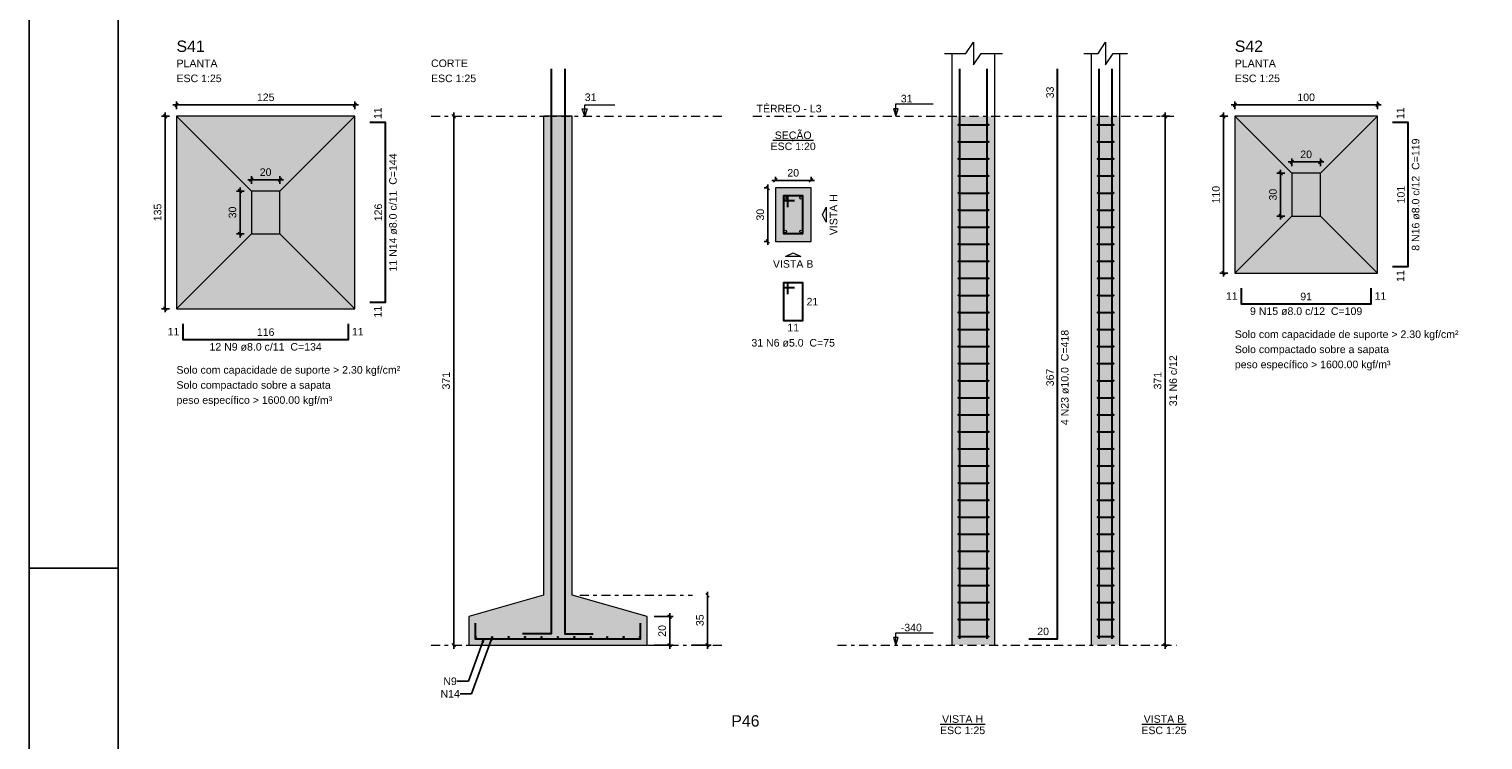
# Model space of a CAD drawing. Header units: millimetres. Extents: x 0 to 119, y 0 to 84.
# Tile 2 of 14: x 0 to 41, y 25 to 45. Entities that reach past the tile are written whole.
import ezdxf

# ---------------------------------------------------------------- set-up
doc = ezdxf.new("R2010")
doc.units = ezdxf.units.MM
doc.header["$MEASUREMENT"] = 0
doc.linetypes.add('DASHDOT', pattern=[2.54, 1.27, -0.635, 0, -0.635])
doc.linetypes.add('NULL', pattern=[0])
doc.layers.get('0').update_dxf_attribs({"lineweight": 18})
for name, color, linetype, lineweight in [('Descrição da armadura', 7, 'Continuous', 0), ('DT-Armadura', 2, 'Continuous', 30), ('DT-Barras na forma', 2, 'Continuous', 30), ('DT-Barras no corte', 5, 'Continuous', 5), ('DT-Barras rebatidas', 2, 'Continuous', 30), ('DT-Cotas', 9, 'Continuous', 5), ('DT-Estribos na forma', 2, 'Continuous', 30), ('DT-Forma', 5, 'Continuous', 5), ('DT-Hachura sapatas em corte', 43, 'Continuous', 5), ('DT-Hachura sapatas em planta', 43, 'Continuous', 5), ('DT-Hachura seção pilares', 254, 'Continuous', 5), ('DT-Hachura vista pilares', 254, 'Continuous', 5), ('DT-Pontilhado', 9, 'DASHDOT', 5), ('DT-Textos', 7, 'Continuous', 5), ('DT-Título', 3, 'Continuous', 20), ('Textos armaduras', 7, 'Continuous', 0)]:
    doc.layers.add(name, color=color, linetype=linetype, lineweight=lineweight)
doc.layers.add('SEDUC_MARF', color=1, linetype='Continuous')
doc.layers.add('SEDUC_MARGG', color=7, linetype='Continuous')
doc.styles.add('Arial', font='txt')
doc.dimstyles.get("Standard").update_dxf_attribs({"dimtxt": 0.18, "dimasz": 0.18, "dimexe": 0.18, "dimexo": 0.0625, "dimgap": 0.09, "dimtad": 0, "dimtih": 1, "dimtoh": 1, "dimdec": 4, "dimzin": 0, "dimdsep": 46, "dimtxsty": 'Standard', "dimcen": 0.09, "dimadec": 0, "dimazin": 0, "dimtfac": 1, "dimtdec": 4, "dimtofl": 0, "dimtmove": 0, "dimatfit": 3, "dimfxl": 1, "dimtolj": 1, "dimtzin": 0, "dimarcsym": 0})
doc.dimstyles.new('UM_20.000000', dxfattribs={"dimtxt": 0.18, "dimasz": 0.1, "dimexe": 0.1, "dimexo": 0.2, "dimgap": 0, "dimtad": 1, "dimtih": 1, "dimtoh": 1, "dimdec": 1, "dimlfac": 20, "dimzin": 0, "dimdsep": 46, "dimtxsty": 'Standard', "dimcen": 0.09, "dimdle": 0.1, "dimadec": 1, "dimazin": 2, "dimtfac": 1, "dimtdec": 4, "dimtofl": 0, "dimtmove": 0, "dimatfit": 3, "dimfxl": 1, "dimtolj": 1, "dimarcsym": 0})
doc.dimstyles.new('UM_25.000000', dxfattribs={"dimtxt": 0.18, "dimasz": 0.1, "dimexe": 0.1, "dimexo": 0.2, "dimgap": 0, "dimtad": 1, "dimtih": 1, "dimtoh": 1, "dimdec": 1, "dimlfac": 25, "dimzin": 0, "dimdsep": 46, "dimtxsty": 'Standard', "dimcen": 0.09, "dimdle": 0.1, "dimadec": 1, "dimazin": 2, "dimtfac": 1, "dimtdec": 4, "dimtofl": 0, "dimtmove": 0, "dimatfit": 3, "dimfxl": 1, "dimtolj": 1, "dimarcsym": 0})

# ---------------------------------------------------------------- blocks, each defined once
blk = doc.blocks.new('_Oblique')
at = {"color": 0, "linetype": 'ByBlock', "lineweight": -2}
blk.add_line((-0.5, -0.5), (0.5, 0.5), dxfattribs=at)
blk = doc.blocks.new('*D55')
at = {"layer": 'Defpoints', "color": 0}
for p in [(20.931167, 40.367318), (20.719367, 38.867318), (20.931167, 38.867318)]:
    blk.add_point(p, dxfattribs=at)
at = {"layer": 'DT-Cotas', "color": 0, "lineweight": -2}
for p, q in [((20.719367, 40.467318), (20.719367, 38.767318)), ((20.731167, 40.367318), (20.619367, 40.367318)), ((20.731167, 38.867318), (20.619367, 38.867318))]:
    blk.add_line(p, q, dxfattribs=at)
at = {"layer": 'DT-Cotas', "color": 0, "lineweight": -2, "xscale": 0.1, "yscale": 0.1, "zscale": 0.1}
for p, rotation in [((20.719367, 40.367318), 90), ((20.719367, 38.867318), 270)]:
    blk.add_blockref('_Oblique', p, dxfattribs=dict(at, rotation=rotation))
at = {"layer": 'DT-Cotas', "color": 7, "insert": (20.507567, 39.617318), "char_height": 0.2118, "attachment_point": 5, "rotation": 90, "style": 'Arial'}
blk.add_mtext('\\A1;30', dxfattribs=at)
blk = doc.blocks.new('*D56')
at = {"layer": 'Defpoints', "color": 0}
for p in [(21.931167, 40.579118), (20.931167, 40.367318), (21.931167, 40.367318)]:
    blk.add_point(p, dxfattribs=at)
at = {"layer": 'DT-Cotas', "color": 0, "lineweight": -2}
for p, q in [((20.831167, 40.579118), (22.031167, 40.579118)), ((20.931167, 40.567318), (20.931167, 40.679118)), ((21.931167, 40.567318), (21.931167, 40.679118))]:
    blk.add_line(p, q, dxfattribs=at)
at = {"layer": 'DT-Cotas', "color": 0, "lineweight": -2, "xscale": 0.1, "yscale": 0.1, "zscale": 0.1, "rotation": 180}
blk.add_blockref('_Oblique', (20.931167, 40.579118), dxfattribs=at)
at = {"layer": 'DT-Cotas', "color": 0, "lineweight": -2, "xscale": 0.1, "yscale": 0.1, "zscale": 0.1}
blk.add_blockref('_Oblique', (21.931167, 40.579118), dxfattribs=at)
at = {"layer": 'DT-Cotas', "color": 7, "insert": (21.431167, 40.790918), "char_height": 0.2118, "attachment_point": 5, "rotation": 0.0057296, "style": 'Arial'}
blk.add_mtext('\\A1;20', dxfattribs=at)
blk = doc.blocks.new('*D57')
at = {"layer": 'Defpoints', "color": 0}
for p in [(31.865178, 42.379418), (32.182878, 42.379418), (32.182878, 27.539418)]:
    blk.add_point(p, dxfattribs=at)
at = {"layer": 'DT-Cotas', "color": 0, "lineweight": -2}
for p, q in [((31.865178, 27.439418), (31.865178, 42.479418)), ((31.982878, 42.379418), (31.765178, 42.379418)), ((31.982878, 27.539418), (31.765178, 27.539418))]:
    blk.add_line(p, q, dxfattribs=at)
at = {"layer": 'DT-Cotas', "color": 0, "lineweight": -2, "xscale": 0.1, "yscale": 0.1, "zscale": 0.1}
for p, rotation in [((31.865178, 42.379418), 90), ((31.865178, 27.539418), 270)]:
    blk.add_blockref('_Oblique', p, dxfattribs=dict(at, rotation=rotation))
at = {"layer": 'DT-Cotas', "color": 7, "insert": (31.653378, 34.959418), "char_height": 0.2118, "attachment_point": 5, "rotation": 90, "style": 'Arial'}
blk.add_mtext('\\A1;371', dxfattribs=at)
blk = doc.blocks.new('*D58')
at = {"layer": 'Defpoints', "color": 0}
for p in [(4.1354, 42.379418), (3.8177, 36.979418), (4.1354, 36.979418)]:
    blk.add_point(p, dxfattribs=at)
at = {"layer": 'DT-Cotas', "color": 0, "lineweight": -2}
for p, q in [((3.8177, 42.479418), (3.8177, 36.879418)), ((3.9354, 42.379418), (3.7177, 42.379418)), ((3.9354, 36.979418), (3.7177, 36.979418))]:
    blk.add_line(p, q, dxfattribs=at)
at = {"layer": 'DT-Cotas', "color": 0, "lineweight": -2, "xscale": 0.1, "yscale": 0.1, "zscale": 0.1}
for p, rotation in [((3.8177, 42.379418), 90), ((3.8177, 36.979418), 270)]:
    blk.add_blockref('_Oblique', p, dxfattribs=dict(at, rotation=rotation))
at = {"layer": 'DT-Cotas', "color": 7, "insert": (3.6059, 39.679418), "char_height": 0.2118, "attachment_point": 5, "rotation": 90, "style": 'Arial'}
blk.add_mtext('\\A1;135', dxfattribs=at)
blk = doc.blocks.new('*D59')
at = {"layer": 'Defpoints', "color": 0}
for p in [(9.1354, 42.697118), (4.1354, 42.379418), (9.1354, 42.379418)]:
    blk.add_point(p, dxfattribs=at)
at = {"layer": 'DT-Cotas', "color": 0, "lineweight": -2}
for p, q in [((4.0354, 42.697118), (9.2354, 42.697118)), ((4.1354, 42.579418), (4.1354, 42.797118)), ((9.1354, 42.579418), (9.1354, 42.797118))]:
    blk.add_line(p, q, dxfattribs=at)
at = {"layer": 'DT-Cotas', "color": 0, "lineweight": -2, "xscale": 0.1, "yscale": 0.1, "zscale": 0.1, "rotation": 180}
blk.add_blockref('_Oblique', (4.1354, 42.697118), dxfattribs=at)
at = {"layer": 'DT-Cotas', "color": 0, "lineweight": -2, "xscale": 0.1, "yscale": 0.1, "zscale": 0.1}
blk.add_blockref('_Oblique', (9.1354, 42.697118), dxfattribs=at)
at = {"layer": 'DT-Cotas', "color": 7, "insert": (6.6354, 42.908918), "char_height": 0.2118, "attachment_point": 5, "rotation": 0.0057296, "style": 'Arial'}
blk.add_mtext('\\A1;125', dxfattribs=at)
blk = doc.blocks.new('*D60')
at = {"layer": 'Defpoints', "color": 0}
for p in [(6.2354, 40.279418), (5.9177, 39.079418), (6.2354, 39.079418)]:
    blk.add_point(p, dxfattribs=at)
at = {"layer": 'DT-Cotas', "color": 0, "lineweight": -2}
for p, q in [((5.9177, 40.379418), (5.9177, 38.979418)), ((6.0354, 40.279418), (5.8177, 40.279418)), ((6.0354, 39.079418), (5.8177, 39.079418))]:
    blk.add_line(p, q, dxfattribs=at)
at = {"layer": 'DT-Cotas', "color": 0, "lineweight": -2, "xscale": 0.1, "yscale": 0.1, "zscale": 0.1}
for p, rotation in [((5.9177, 40.279418), 90), ((5.9177, 39.079418), 270)]:
    blk.add_blockref('_Oblique', p, dxfattribs=dict(at, rotation=rotation))
at = {"layer": 'DT-Cotas', "color": 7, "insert": (5.7059, 39.679418), "char_height": 0.2118, "attachment_point": 5, "rotation": 90, "style": 'Arial'}
blk.add_mtext('\\A1;30', dxfattribs=at)
blk = doc.blocks.new('*D61')
at = {"layer": 'Defpoints', "color": 0}
for p in [(7.0354, 40.597118), (6.2354, 40.279418), (7.0354, 40.279418)]:
    blk.add_point(p, dxfattribs=at)
at = {"layer": 'DT-Cotas', "color": 0, "lineweight": -2}
for p, q in [((6.1354, 40.597118), (7.1354, 40.597118)), ((6.2354, 40.479418), (6.2354, 40.697118)), ((7.0354, 40.479418), (7.0354, 40.697118))]:
    blk.add_line(p, q, dxfattribs=at)
at = {"layer": 'DT-Cotas', "color": 0, "lineweight": -2, "xscale": 0.1, "yscale": 0.1, "zscale": 0.1, "rotation": 180}
blk.add_blockref('_Oblique', (6.2354, 40.597118), dxfattribs=at)
at = {"layer": 'DT-Cotas', "color": 0, "lineweight": -2, "xscale": 0.1, "yscale": 0.1, "zscale": 0.1}
blk.add_blockref('_Oblique', (7.0354, 40.597118), dxfattribs=at)
at = {"layer": 'DT-Cotas', "color": 7, "insert": (6.6354, 40.808918), "char_height": 0.2118, "attachment_point": 5, "rotation": 0.0057296, "style": 'Arial'}
blk.add_mtext('\\A1;20', dxfattribs=at)
blk = doc.blocks.new('*D62')
at = {"layer": 'Defpoints', "color": 0}
for p in [(11.90868, 42.379418), (11.90868, 27.539418), (11.90868, 27.539418)]:
    blk.add_point(p, dxfattribs=at)
at = {"layer": 'DT-Cotas', "color": 0, "lineweight": -2}
blk.add_line((11.90868, 42.479418), (11.90868, 27.439418), dxfattribs=at)
at = {"layer": 'DT-Cotas', "color": 0, "lineweight": -2, "xscale": 0.1, "yscale": 0.1, "zscale": 0.1}
for p, rotation in [((11.90868, 42.379418), 90), ((11.90868, 27.539418), 270)]:
    blk.add_blockref('_Oblique', p, dxfattribs=dict(at, rotation=rotation))
at = {"layer": 'DT-Cotas', "color": 7, "insert": (11.69688, 34.959418), "char_height": 0.2118, "attachment_point": 5, "rotation": 90, "style": 'Arial'}
blk.add_mtext('\\A1;371', dxfattribs=at)
blk = doc.blocks.new('*D63')
at = {"layer": 'Defpoints', "color": 0}
for p in [(17.33228, 28.339418), (17.33228, 27.539418), (17.96768, 27.539418)]:
    blk.add_point(p, dxfattribs=at)
at = {"layer": 'DT-Cotas', "color": 0, "lineweight": -2}
for p, q in [((17.53228, 28.339418), (18.06768, 28.339418)), ((17.96768, 28.439418), (17.96768, 27.439418)), ((17.53228, 27.539418), (18.06768, 27.539418))]:
    blk.add_line(p, q, dxfattribs=at)
at = {"layer": 'DT-Cotas', "color": 0, "lineweight": -2, "xscale": 0.1, "yscale": 0.1, "zscale": 0.1}
for p, rotation in [((17.96768, 28.339418), 90), ((17.96768, 27.539418), 270)]:
    blk.add_blockref('_Oblique', p, dxfattribs=dict(at, rotation=rotation))
at = {"layer": 'DT-Cotas', "color": 7, "insert": (17.75588, 27.939418), "char_height": 0.2118, "attachment_point": 5, "rotation": 90, "style": 'Arial'}
blk.add_mtext('\\A1;20', dxfattribs=at)
blk = doc.blocks.new('*D64')
at = {"layer": 'Defpoints', "color": 0}
for p in [(19.02668, 28.939418), (18.39128, 27.539418), (19.02668, 27.539418)]:
    blk.add_point(p, dxfattribs=at)
at = {"layer": 'DT-Cotas', "color": 0, "lineweight": -2}
for p, q in [((19.02668, 29.039418), (19.02668, 27.439418)), ((18.59128, 27.539418), (19.12668, 27.539418))]:
    blk.add_line(p, q, dxfattribs=at)
at = {"layer": 'DT-Cotas', "color": 0, "lineweight": -2, "xscale": 0.1, "yscale": 0.1, "zscale": 0.1}
for p, rotation in [((19.02668, 28.939418), 90.00000000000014), ((19.02668, 27.539418), 270.0000000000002)]:
    blk.add_blockref('_Oblique', p, dxfattribs=dict(at, rotation=rotation))
at = {"layer": 'DT-Cotas', "color": 7, "insert": (18.81488, 28.239418), "char_height": 0.2118, "attachment_point": 5, "rotation": 90, "style": 'Arial'}
blk.add_mtext('\\A1;35', dxfattribs=at)
blk = doc.blocks.new('*D68')
at = {"layer": 'Defpoints', "color": 0}
for p in [(33.818278, 42.379418), (33.500578, 37.979418), (33.818278, 37.979418)]:
    blk.add_point(p, dxfattribs=at)
at = {"layer": 'DT-Cotas', "color": 0, "lineweight": -2}
for p, q in [((33.500578, 42.479418), (33.500578, 37.879418)), ((33.618278, 42.379418), (33.400578, 42.379418)), ((33.618278, 37.979418), (33.400578, 37.979418))]:
    blk.add_line(p, q, dxfattribs=at)
at = {"layer": 'DT-Cotas', "color": 0, "lineweight": -2, "xscale": 0.1, "yscale": 0.1, "zscale": 0.1}
for p, rotation in [((33.500578, 42.379418), 90), ((33.500578, 37.979418), 270)]:
    blk.add_blockref('_Oblique', p, dxfattribs=dict(at, rotation=rotation))
at = {"layer": 'DT-Cotas', "color": 7, "insert": (33.288778, 40.179418), "char_height": 0.2118, "attachment_point": 5, "rotation": 90, "style": 'Arial'}
blk.add_mtext('\\A1;110', dxfattribs=at)
blk = doc.blocks.new('*D69')
at = {"layer": 'Defpoints', "color": 0}
for p in [(37.818278, 42.697118), (33.818278, 42.379418), (37.818278, 42.379418)]:
    blk.add_point(p, dxfattribs=at)
at = {"layer": 'DT-Cotas', "color": 0, "lineweight": -2}
for p, q in [((33.718278, 42.697118), (37.918278, 42.697118)), ((33.818278, 42.579418), (33.818278, 42.797118)), ((37.818278, 42.579418), (37.818278, 42.797118))]:
    blk.add_line(p, q, dxfattribs=at)
at = {"layer": 'DT-Cotas', "color": 0, "lineweight": -2, "xscale": 0.1, "yscale": 0.1, "zscale": 0.1, "rotation": 180}
blk.add_blockref('_Oblique', (33.818278, 42.697118), dxfattribs=at)
at = {"layer": 'DT-Cotas', "color": 0, "lineweight": -2, "xscale": 0.1, "yscale": 0.1, "zscale": 0.1}
blk.add_blockref('_Oblique', (37.818278, 42.697118), dxfattribs=at)
at = {"layer": 'DT-Cotas', "color": 7, "insert": (35.818278, 42.908918), "char_height": 0.2118, "attachment_point": 5, "rotation": 0.0057296, "style": 'Arial'}
blk.add_mtext('\\A1;100', dxfattribs=at)
blk = doc.blocks.new('*D70')
at = {"layer": 'Defpoints', "color": 0}
for p in [(35.418278, 40.779418), (35.100578, 39.579418), (35.418278, 39.579418)]:
    blk.add_point(p, dxfattribs=at)
at = {"layer": 'DT-Cotas', "color": 0, "lineweight": -2}
for p, q in [((35.218278, 40.779418), (35.000578, 40.779418)), ((35.100578, 40.879418), (35.100578, 39.479418)), ((35.218278, 39.579418), (35.000578, 39.579418))]:
    blk.add_line(p, q, dxfattribs=at)
at = {"layer": 'DT-Cotas', "color": 0, "lineweight": -2, "xscale": 0.1, "yscale": 0.1, "zscale": 0.1}
for p, rotation in [((35.100578, 40.779418), 90), ((35.100578, 39.579418), 270)]:
    blk.add_blockref('_Oblique', p, dxfattribs=dict(at, rotation=rotation))
at = {"layer": 'DT-Cotas', "color": 7, "insert": (34.888778, 40.179418), "char_height": 0.2118, "attachment_point": 5, "rotation": 90, "style": 'Arial'}
blk.add_mtext('\\A1;30', dxfattribs=at)
blk = doc.blocks.new('*D71')
at = {"layer": 'Defpoints', "color": 0}
for p in [(35.418278, 40.779418), (36.218278, 41.097118), (36.218278, 40.779418)]:
    blk.add_point(p, dxfattribs=at)
at = {"layer": 'DT-Cotas', "color": 0, "lineweight": -2}
for p, q in [((35.418278, 40.979418), (35.418278, 41.197118)), ((36.218278, 40.979418), (36.218278, 41.197118)), ((35.318278, 41.097118), (36.318278, 41.097118))]:
    blk.add_line(p, q, dxfattribs=at)
at = {"layer": 'DT-Cotas', "color": 0, "lineweight": -2, "xscale": 0.1, "yscale": 0.1, "zscale": 0.1, "rotation": 180}
blk.add_blockref('_Oblique', (35.418278, 41.097118), dxfattribs=at)
at = {"layer": 'DT-Cotas', "color": 0, "lineweight": -2, "xscale": 0.1, "yscale": 0.1, "zscale": 0.1}
blk.add_blockref('_Oblique', (36.218278, 41.097118), dxfattribs=at)
at = {"layer": 'DT-Cotas', "color": 7, "insert": (35.818278, 41.308918), "char_height": 0.2118, "attachment_point": 5, "rotation": 0.0057296, "style": 'Arial'}
blk.add_mtext('\\A1;20', dxfattribs=at)

msp = doc.modelspace()

# ---------------------------------------------------------------- hatches: boundary and pattern name
at = {"layer": 'DT-Hachura sapatas em corte', "linetype": 'Continuous'}
msp.add_hatch(color=43, dxfattribs=at).paths.add_polyline_path([(14.4323, 28.9394), (14.4323, 28.9394), (12.3323, 28.3394), (12.3323, 27.5394), (17.3323, 27.5394), (17.3323, 28.3394), (15.2323, 28.9394), (15.2323, 28.9394), (15.2323, 42.3794), (14.4323, 42.3794), (14.4323, 28.9394)])
at = {"layer": 'DT-Hachura sapatas em planta', "linetype": 'Continuous'}
for points in [[(4.1354, 36.9794), (9.1354, 36.9794), (9.1354, 42.3794), (4.1354, 42.3794), (4.1354, 36.9794)], [(33.8183, 37.9794), (37.8183, 37.9794), (37.8183, 42.3794), (33.8183, 42.3794), (33.8183, 37.9794)]]:
    msp.add_hatch(color=43, dxfattribs=at).paths.add_polyline_path(points)
at = {"layer": 'DT-Hachura seção pilares', "linetype": 'Continuous'}
msp.add_hatch(color=254, dxfattribs=at).paths.add_polyline_path([(20.9312, 38.8673), (20.9312, 38.8673), (21.9312, 38.8673), (21.9312, 40.3673), (20.9312, 40.3673), (20.9312, 38.8673)])
at = {"layer": 'DT-Hachura vista pilares', "linetype": 'Continuous'}
for points in [[(25.8882, 27.5394), (25.8882, 42.3794), (27.0882, 42.3794), (27.0882, 27.5394), (25.8882, 27.5394)], [(29.7944, 27.5394), (29.7944, 42.3794), (30.5944, 42.3794), (30.5944, 27.5394), (29.7944, 27.5394)]]:
    msp.add_hatch(color=254, dxfattribs=at).paths.add_polyline_path(points)

# ---------------------------------------------------------------- linework, layer by layer
at = {"layer": 'DT-Armadura'}
for points in [[(14.6423, 43.7137), (14.6423, 27.8544), (13.8423, 27.8544)], [(15.0223, 43.7137), (15.0223, 27.8544), (15.8223, 27.8544)], [(9.559, 37.1594), (9.999, 37.1594), (9.999, 42.1994), (9.559, 42.1994)], [(38.2419, 38.1594), (38.6819, 38.1594), (38.6819, 42.1994), (38.2419, 42.1994)], [(33.9983, 37.5558), (33.9983, 37.1158), (37.6383, 37.1158), (37.6383, 37.5558)], [(4.3154, 36.5558), (4.3154, 36.1158), (8.9554, 36.1158), (8.9554, 36.5558)], [(12.5123, 28.1594), (12.5123, 27.7194), (17.1523, 27.7194), (17.1523, 28.1594)]]:
    msp.add_lwpolyline(points, dxfattribs=at)
at = {"layer": 'DT-Barras na forma'}
for points in [[(26.1082, 27.7194), (26.1082, 42.3794), (26.1082, 43.7137)], [(26.8682, 27.7194), (26.8682, 42.3794), (26.8682, 43.7137)], [(30.0144, 27.7194), (30.0144, 42.3794), (30.0144, 43.7137)], [(30.3744, 27.7194), (30.3744, 42.3794), (30.3744, 43.7137)], [(21.2812, 39.8298), (21.2812, 40.1423), (21.1562, 40.1423), (21.1562, 39.0923), (21.7062, 39.0923), (21.7062, 40.1423), (21.1562, 40.1423), (21.1562, 40.0173), (21.4687, 40.0173)]]:
    msp.add_lwpolyline(points, dxfattribs=at)
at = {"layer": 'DT-Barras no corte'}
for centre, radius in [((21.2062, 40.0923), 0.0375), ((21.6562, 40.0923), 0.0375), ((21.2062, 39.1423), 0.0375), ((21.6562, 39.1423), 0.0375), ((12.5283, 27.7674), 0.016), ((12.9891, 27.7674), 0.016), ((13.4499, 27.7674), 0.016), ((13.9107, 27.7674), 0.016), ((14.3715, 27.7674), 0.016), ((14.8323, 27.7674), 0.016), ((15.2931, 27.7674), 0.016), ((15.7539, 27.7674), 0.016), ((16.2147, 27.7674), 0.016), ((16.6755, 27.7674), 0.016), ((17.1363, 27.7674), 0.016)]:
    msp.add_circle(centre, radius, dxfattribs=at)
at = {"layer": 'DT-Barras rebatidas'}
for points in [[(28.0413, 27.7194), (28.8413, 27.7194), (28.8413, 42.3794), (28.8413, 43.7137)], [(21.2812, 37.3899), (21.2812, 37.7024), (21.1562, 37.7024), (21.1562, 36.6524), (21.7062, 36.6524), (21.7062, 37.7024), (21.1562, 37.7024), (21.1562, 37.5774), (21.4687, 37.5774)]]:
    msp.add_lwpolyline(points, dxfattribs=at)
at = {"layer": 'DT-Estribos na forma'}
for p, q in [((26.0782, 42.1401), (26.8982, 42.1401)), ((29.9844, 42.1401), (30.4044, 42.1401)), ((26.0782, 41.6614), (26.8982, 41.6614)), ((29.9844, 41.6614), (30.4044, 41.6614)), ((26.0782, 41.1826), (26.8982, 41.1826)), ((29.9844, 41.1826), (30.4044, 41.1826)), ((26.0782, 40.7039), (26.8982, 40.7039)), ((29.9844, 40.7039), (30.4044, 40.7039)), ((26.0782, 40.2252), (26.8982, 40.2252)), ((29.9844, 40.2252), (30.4044, 40.2252)), ((26.0782, 39.7465), (26.8982, 39.7465)), ((29.9844, 39.7465), (30.4044, 39.7465)), ((26.0782, 39.2678), (26.8982, 39.2678)), ((29.9844, 39.2678), (30.4044, 39.2678)), ((26.0782, 38.7891), (26.8982, 38.7891)), ((29.9844, 38.7891), (30.4044, 38.7891)), ((26.0782, 38.3104), (26.8982, 38.3104)), ((29.9844, 38.3104), (30.4044, 38.3104)), ((26.0782, 37.8317), (26.8982, 37.8317)), ((29.9844, 37.8317), (30.4044, 37.8317)), ((26.0782, 37.353), (26.8982, 37.353)), ((29.9844, 37.353), (30.4044, 37.353)), ((26.0782, 36.8743), (26.8982, 36.8743)), ((29.9844, 36.8743), (30.4044, 36.8743)), ((26.0782, 36.3955), (26.8982, 36.3955)), ((29.9844, 36.3955), (30.4044, 36.3955)), ((26.0782, 35.9168), (26.8982, 35.9168)), ((29.9844, 35.9168), (30.4044, 35.9168)), ((26.0782, 35.4381), (26.8982, 35.4381)), ((29.9844, 35.4381), (30.4044, 35.4381)), ((26.0782, 34.9594), (26.8982, 34.9594)), ((29.9844, 34.9594), (30.4044, 34.9594)), ((26.0782, 34.4807), (26.8982, 34.4807)), ((29.9844, 34.4807), (30.4044, 34.4807)), ((26.0782, 34.002), (26.8982, 34.002)), ((29.9844, 34.002), (30.4044, 34.002)), ((26.0782, 33.5233), (26.8982, 33.5233)), ((29.9844, 33.5233), (30.4044, 33.5233)), ((26.0782, 33.0446), (26.8982, 33.0446)), ((29.9844, 33.0446), (30.4044, 33.0446)), ((26.0782, 32.5659), (26.8982, 32.5659)), ((29.9844, 32.5659), (30.4044, 32.5659)), ((26.0782, 32.0872), (26.8982, 32.0872)), ((29.9844, 32.0872), (30.4044, 32.0872)), ((26.0782, 31.6085), (26.8982, 31.6085)), ((29.9844, 31.6085), (30.4044, 31.6085)), ((26.0782, 31.1297), (26.8982, 31.1297)), ((29.9844, 31.1297), (30.4044, 31.1297)), ((26.0782, 30.651), (26.8982, 30.651)), ((29.9844, 30.651), (30.4044, 30.651)), ((26.0782, 30.1723), (26.8982, 30.1723)), ((29.9844, 30.1723), (30.4044, 30.1723)), ((26.0782, 29.6936), (26.8982, 29.6936)), ((29.9844, 29.6936), (30.4044, 29.6936)), ((26.0782, 29.2149), (26.8982, 29.2149)), ((29.9844, 29.2149), (30.4044, 29.2149)), ((26.0782, 28.7362), (26.8982, 28.7362)), ((29.9844, 28.7362), (30.4044, 28.7362)), ((26.0782, 28.2575), (26.8982, 28.2575)), ((29.9844, 28.2575), (30.4044, 28.2575)), ((26.0782, 27.7788), (26.8982, 27.7788)), ((29.9844, 27.7788), (30.4044, 27.7788))]:
    msp.add_line(p, q, dxfattribs=at)
for centre in [(26.0782, 42.1401), (26.8982, 42.1401), (29.9844, 42.1401), (30.4044, 42.1401), (26.0782, 41.6614), (26.8982, 41.6614), (29.9844, 41.6614), (30.4044, 41.6614), (26.0782, 41.1826), (26.8982, 41.1826), (29.9844, 41.1826), (30.4044, 41.1826), (26.0782, 40.7039), (26.8982, 40.7039), (29.9844, 40.7039), (30.4044, 40.7039), (26.0782, 40.2252), (26.8982, 40.2252), (29.9844, 40.2252), (30.4044, 40.2252), (26.0782, 39.7465), (26.8982, 39.7465), (29.9844, 39.7465), (30.4044, 39.7465), (26.0782, 39.2678), (26.8982, 39.2678), (29.9844, 39.2678), (30.4044, 39.2678), (26.0782, 38.7891), (26.8982, 38.7891), (29.9844, 38.7891), (30.4044, 38.7891), (26.0782, 38.3104), (26.8982, 38.3104), (29.9844, 38.3104), (30.4044, 38.3104), (26.0782, 37.8317), (26.8982, 37.8317), (29.9844, 37.8317), (30.4044, 37.8317), (26.0782, 37.353), (26.8982, 37.353), (29.9844, 37.353), (30.4044, 37.353), (26.0782, 36.8743), (26.8982, 36.8743), (29.9844, 36.8743), (30.4044, 36.8743), (26.0782, 36.3955), (26.8982, 36.3955), (29.9844, 36.3955), (30.4044, 36.3955), (26.0782, 35.9168), (26.8982, 35.9168), (29.9844, 35.9168), (30.4044, 35.9168), (26.0782, 35.4381), (26.8982, 35.4381), (29.9844, 35.4381), (30.4044, 35.4381), (26.0782, 34.9594), (26.8982, 34.9594), (29.9844, 34.9594), (30.4044, 34.9594), (26.0782, 34.4807), (26.8982, 34.4807), (29.9844, 34.4807), (30.4044, 34.4807), (26.0782, 34.002), (26.8982, 34.002), (29.9844, 34.002), (30.4044, 34.002), (26.0782, 33.5233), (26.8982, 33.5233), (29.9844, 33.5233), (30.4044, 33.5233), (26.0782, 33.0446), (26.8982, 33.0446), (29.9844, 33.0446), (30.4044, 33.0446), (26.0782, 32.5659), (26.8982, 32.5659), (29.9844, 32.5659), (30.4044, 32.5659), (26.0782, 32.0872), (26.8982, 32.0872), (29.9844, 32.0872), (30.4044, 32.0872), (26.0782, 31.6085), (26.8982, 31.6085), (29.9844, 31.6085), (30.4044, 31.6085), (26.0782, 31.1297), (26.8982, 31.1297), (29.9844, 31.1297), (30.4044, 31.1297), (26.0782, 30.651), (26.8982, 30.651), (29.9844, 30.651), (30.4044, 30.651), (26.0782, 30.1723), (26.8982, 30.1723), (29.9844, 30.1723), (30.4044, 30.1723), (26.0782, 29.6936), (26.8982, 29.6936), (29.9844, 29.6936), (30.4044, 29.6936), (26.0782, 29.2149), (26.8982, 29.2149), (29.9844, 29.2149), (30.4044, 29.2149), (26.0782, 28.7362), (26.8982, 28.7362), (29.9844, 28.7362), (30.4044, 28.7362), (26.0782, 28.2575), (26.8982, 28.2575), (29.9844, 28.2575), (30.4044, 28.2575), (26.0782, 27.7788), (26.8982, 27.7788), (29.9844, 27.7788), (30.4044, 27.7788)]:
    msp.add_circle(centre, 0.01, dxfattribs=at)
at = {"layer": 'DT-Forma'}
for p, q in [((25.8882, 42.3794), (25.8882, 44.1373)), ((27.0882, 42.3794), (27.0882, 44.1373)), ((29.7944, 42.3794), (29.7944, 44.1373)), ((30.5944, 42.3794), (30.5944, 44.1373)), ((4.1354, 42.3794), (6.2354, 40.2794)), ((9.1354, 42.3794), (7.0354, 40.2794)), ((25.8882, 27.5394), (25.8882, 42.3794)), ((27.0882, 27.5394), (27.0882, 42.3794)), ((29.7944, 27.5394), (29.7944, 42.3794)), ((30.5944, 27.5394), (30.5944, 42.3794)), ((33.8183, 42.3794), (35.4183, 40.7794)), ((37.8183, 42.3794), (36.2183, 40.7794)), ((33.8183, 37.9794), (35.4183, 39.5794)), ((33.8183, 37.9794), (35.4183, 39.5794)), ((37.8183, 37.9794), (36.2183, 39.5794)), ((4.1354, 36.9794), (6.2354, 39.0794)), ((4.1354, 36.9794), (6.2354, 39.0794)), ((9.1354, 36.9794), (7.0354, 39.0794))]:
    msp.add_line(p, q, dxfattribs=at)
for points in [[(25.6764, 44.1373), (26.2764, 44.1373), (26.4882, 44.455), (26.4882, 43.8196), (26.7, 44.1373), (27.3, 44.1373)], [(29.5826, 44.1373), (29.9826, 44.1373), (30.1944, 44.455), (30.1944, 43.8196), (30.4062, 44.1373), (30.8062, 44.1373)]]:
    msp.add_lwpolyline(points, dxfattribs=at)
for points in [[(4.1354, 36.9794), (9.1354, 36.9794), (9.1354, 42.3794), (4.1354, 42.3794), (4.1354, 36.9794)], [(14.4323, 28.9394), (14.4323, 28.9394), (12.3323, 28.3394), (12.3323, 27.5394), (17.3323, 27.5394), (17.3323, 28.3394), (15.2323, 28.9394), (15.2323, 28.9394), (15.2323, 42.3794), (14.4323, 42.3794), (14.4323, 28.9394)], [(33.8183, 37.9794), (37.8183, 37.9794), (37.8183, 42.3794), (33.8183, 42.3794), (33.8183, 37.9794)], [(35.4183, 39.5794), (36.2183, 39.5794), (36.2183, 40.7794), (35.4183, 40.7794), (35.4183, 39.5794)], [(6.2354, 39.0794), (7.0354, 39.0794), (7.0354, 40.2794), (6.2354, 40.2794), (6.2354, 39.0794)], [(20.9312, 38.8673), (21.9312, 38.8673), (21.9312, 40.3673), (20.9312, 40.3673), (20.9312, 38.8673)]]:
    msp.add_lwpolyline(points, close=True, dxfattribs=at)
at = {"layer": 'DT-Pontilhado', "ltscale": 0.2}
for p, q in [((11.2733, 42.3794), (19.4503, 42.3794)), ((20.2975, 42.3794), (32.1829, 42.3794)), ((15.4441, 28.9394), (18.6031, 28.9394)), ((11.2733, 27.5394), (19.4503, 27.5394)), ((22.6725, 27.5394), (32.1829, 27.5394))]:
    msp.add_line(p, q, dxfattribs=at)
at = {"layer": 'DT-Textos'}
for p, q in [((20.859, 41.7122), (22.0034, 41.7122)), ((25.5524, 25.3257), (26.8121, 25.3257)), ((31.2081, 25.3257), (32.4515, 25.3257))]:
    msp.add_line(p, q, dxfattribs=at)
for points in [[(15.6559, 42.5912), (15.5853, 42.3794), (15.5147, 42.5912), (15.6559, 42.5912)], [(22.3548, 39.6173), (22.3548, 39.4055), (22.2489, 39.6173), (22.3548, 39.8291), (22.3548, 39.6173)], [(21.4312, 38.4437), (21.2194, 38.4437), (21.4312, 38.5496), (21.643, 38.4437), (21.4312, 38.4437)]]:
    msp.add_lwpolyline(points, close=True, dxfattribs=at)
for points in [[(15.5853, 42.3794), (15.5853, 42.6971), (16.4325, 42.6971)], [(24.3087, 42.3794), (24.3722, 42.5912), (24.2451, 42.5912), (24.3087, 42.3794), (24.3087, 42.7294), (25.3587, 42.7294)], [(24.3087, 27.5394), (24.3722, 27.7512), (24.2451, 27.7512), (24.3087, 27.5394), (24.3087, 27.8894), (25.3587, 27.8894)]]:
    msp.add_lwpolyline(points, dxfattribs=at)
at = {"layer": 'SEDUC_MARF'}
msp.add_line((0, 29.7), (2.5, 29.7), dxfattribs=at)
msp.add_lwpolyline([(118.9, 84.1), (0, 84.1), (0, 0), (118.9, 0)], close=True, dxfattribs=at)
at = {"layer": 'SEDUC_MARGG'}
msp.add_lwpolyline([(2.5, 1), (117.9, 1), (117.9, 83.1), (2.5, 83.1), (2.5, 1)], dxfattribs=at)

# ---------------------------------------------------------------- texts
at = {"layer": 'Descrição da armadura', "linetype": 'NULL', "char_height": 0.2118, "attachment_point": 8, "rotation": 90.00021, "line_spacing_factor": 0.9, "style": 'Arial'}
for s, insert, width in [('8 N16 ø8.0 c/12  C=119', (39, 40.179), 6.174395), ('11 N14 ø8.0 c/11  C=144', (10.3171, 39.679), 6.496963), ('4 N23 ø10.0  C=418', (29.1591, 35.049), 5.239541), ('31 N6 c/12', (32.1969, 34.9594), 2.845127)]:
    msp.add_mtext(s, dxfattribs=dict(at, insert=insert, width=width))
at = {"layer": 'Descrição da armadura', "linetype": 'NULL', "char_height": 0.2118, "line_spacing_factor": 0.9, "style": 'Arial'}
for s, insert, width, attachment_point in [('9 N15 ø8.0 c/12  C=109', (35.8179, 36.7979), 6.174395, 8), ('12 N9 ø8.0 c/11  C=134', (6.635, 35.7979), 6.174395, 8), ('31 N6 ø5.0  C=75', (21.431, 35.9109), 4.594404, 8), ('N9', (11.9963, 26.5253), 0.781426, 6), ('N14', (12.0819, 26.1752), 1.103994, 6)]:
    msp.add_mtext(s, dxfattribs=dict(at, insert=insert, width=width, attachment_point=attachment_point))
at = {"layer": 'DT-Textos', "linetype": 'NULL', "char_height": 0.2118, "line_spacing_factor": 0.798, "style": 'Arial'}
for s, insert, width, attachment_point in [('PLANTA', (4.135, 43.7559), 2.256279, 7), ('CORTE', (11.273, 43.7559), 2.03, 7), ('PLANTA', (33.8179, 43.7559), 2.256279, 7), ('ESC 1:25', (4.135, 43.3329), 2.482559, 7), ('ESC 1:25', (11.273, 43.3329), 2.482559, 7), ('ESC 1:25', (33.8179, 43.3329), 2.482559, 7), ('31', (15.585, 42.8029), 0.645137, 7), ('TÉRREO - L3', (20.403, 42.4849), 3.577422, 7), ('31', (24.449, 42.7649), 0.645137, 7), ('SEÇÃO', (21.431, 41.674), 2.030566, 8), ('ESC 1:20', (21.431, 41.4259), 2.482559, 8), ('VISTA B', (21.431, 38.1259), 2.223994, 8), ('Solo com capacidade de suporte > 2.30 kgf/cm²', (33.8179, 36.093), 12.299795, 7), ('Solo compactado sobre a sapata', (33.8179, 35.669), 8.479951, 7), ('peso específico > 1600.00 kgf/m³', (33.8179, 35.246), 8.560098, 7), ('Solo com capacidade de suporte > 2.30 kgf/cm²', (4.135, 35.093), 12.299795, 7), ('Solo compactado sobre a sapata', (4.135, 34.669), 8.479951, 7), ('peso específico > 1600.00 kgf/m³', (4.135, 34.246), 8.560098, 7), ('-340', (24.449, 27.9249), 1.16085, 7), ('ESC 1:25', (26.182, 25.0402), 2.482559, 8), ('VISTA H', (26.182, 25.3572), 2.255996, 8), ('ESC 1:25', (31.83, 25.0402), 2.482559, 8), ('VISTA B', (31.83, 25.3572), 2.223994, 8)]:
    msp.add_mtext(s, dxfattribs=dict(at, insert=insert, width=width, attachment_point=attachment_point))
at = {"layer": 'DT-Textos', "linetype": 'NULL', "insert": (22.6721, 39.617), "char_height": 0.2118, "width": 2.255996, "attachment_point": 8, "rotation": 90.00021, "line_spacing_factor": 0.798, "style": 'Arial'}
msp.add_mtext('VISTA H', dxfattribs=at)
at = {"layer": 'DT-Título', "linetype": 'NULL', "char_height": 0.3177, "width": 1.565781, "attachment_point": 7, "line_spacing_factor": 0.798, "style": 'Arial'}
for s, insert in [('S41', (4.135, 44.1799)), ('S42', (33.8179, 44.1799)), ('P46', (19.697, 25.2511))]:
    msp.add_mtext(s, dxfattribs=dict(at, insert=insert))
at = {"layer": 'Textos armaduras', "linetype": 'NULL', "char_height": 0.2118, "rotation": 90.00021, "line_spacing_factor": 0.9, "style": 'Arial'}
for s, insert, width, attachment_point in [('33', (28.744, 43.0466), 1.045137, 8), ('11', (9.8849, 42.2994), 1.045137, 7), ('11', (38.5678, 42.2994), 1.045137, 7), ('101', (38.5846, 40.1794), 1.367705, 8), ('126', (9.9017, 39.6794), 1.367705, 8), ('11', (38.356, 38.0594), 1.045137, 3), ('11', (9.6731, 37.0594), 1.045137, 3), ('367', (28.744, 35.0494), 1.367705, 8)]:
    msp.add_mtext(s, dxfattribs=dict(at, insert=insert, width=width, attachment_point=attachment_point))
at = {"layer": 'Textos armaduras', "linetype": 'NULL', "char_height": 0.2118, "line_spacing_factor": 0.9, "style": 'Arial'}
for s, insert, width, attachment_point in [('21', (21.8062, 37.2833), 1.045137, 1), ('11', (33.8983, 37.2299), 1.045137, 9), ('91', (35.8183, 37.2131), 1.045137, 8), ('11', (37.7383, 37.4417), 1.045137, 1), ('11', (4.2154, 36.2299), 1.045137, 9), ('116', (6.6354, 36.2131), 1.367705, 8), ('11', (9.0554, 36.4417), 1.045137, 1), ('11', (21.4312, 36.5551), 1.045137, 2), ('20', (28.4413, 27.8167), 1.045137, 8)]:
    msp.add_mtext(s, dxfattribs=dict(at, insert=insert, width=width, attachment_point=attachment_point))

# ---------------------------------------------------------------- dimensions: what is measured, and where the dimension line sits
at = {"layer": 'DT-Cotas'}
for base, p1, p2, dimstyle, override, picture, middle in [((9.1354, 42.6971), (4.1354, 42.3794), (9.1354, 42.3794), 'UM_25.000000', {"dimtxt": 0.2118, "dimasz": 0.1, "dimexe": 0.1, "dimexo": 0.2, "dimtad": 1, "dimtih": 0, "dimtoh": 0, "dimdec": 1, "dimlfac": 25, "dimzin": 8, "dimtxsty": 'Arial', "dimblk": 'Oblique', "dimblk1": 'Oblique', "dimblk2": 'Oblique', "dimsah": 1, "dimdle": 0.1, "dimse1": 0, "dimse2": 0, "dimclrt": 7, "dimadec": 1, "dimazin": 3, "dimtmove": 2, "dimldrblk": 'Oblique'}, '*D59', (6.6354, 42.9089)), ((37.8183, 42.6971), (33.8183, 42.3794), (37.8183, 42.3794), 'UM_25.000000', {"dimtxt": 0.2118, "dimasz": 0.1, "dimexe": 0.1, "dimexo": 0.2, "dimtad": 1, "dimtih": 0, "dimtoh": 0, "dimdec": 1, "dimlfac": 25, "dimzin": 8, "dimtxsty": 'Arial', "dimblk": 'Oblique', "dimblk1": 'Oblique', "dimblk2": 'Oblique', "dimsah": 1, "dimdle": 0.1, "dimse1": 0, "dimse2": 0, "dimclrt": 7, "dimadec": 1, "dimazin": 3, "dimtmove": 2, "dimldrblk": 'Oblique'}, '*D69', (35.8183, 42.9089)), ((36.2183, 41.0971), (35.4183, 40.7794), (36.2183, 40.7794), 'UM_25.000000', {"dimtxt": 0.2118, "dimasz": 0.1, "dimexe": 0.1, "dimexo": 0.2, "dimtad": 1, "dimtih": 0, "dimtoh": 0, "dimdec": 1, "dimlfac": 25, "dimzin": 8, "dimtxsty": 'Arial', "dimblk": 'Oblique', "dimblk1": 'Oblique', "dimblk2": 'Oblique', "dimsah": 1, "dimdle": 0.1, "dimse1": 0, "dimse2": 0, "dimclrt": 7, "dimadec": 1, "dimazin": 3, "dimtmove": 2, "dimldrblk": 'Oblique'}, '*D71', (35.8183, 41.3089)), ((7.0354, 40.5971), (6.2354, 40.2794), (7.0354, 40.2794), 'UM_25.000000', {"dimtxt": 0.2118, "dimasz": 0.1, "dimexe": 0.1, "dimexo": 0.2, "dimtad": 1, "dimtih": 0, "dimtoh": 0, "dimdec": 1, "dimlfac": 25, "dimzin": 8, "dimtxsty": 'Arial', "dimblk": 'Oblique', "dimblk1": 'Oblique', "dimblk2": 'Oblique', "dimsah": 1, "dimdle": 0.1, "dimse1": 0, "dimse2": 0, "dimclrt": 7, "dimadec": 1, "dimazin": 3, "dimtmove": 2, "dimldrblk": 'Oblique'}, '*D61', (6.6354, 40.8089)), ((21.9312, 40.5791), (20.9312, 40.3673), (21.9312, 40.3673), 'UM_20.000000', {"dimtxt": 0.2118, "dimasz": 0.1, "dimexe": 0.1, "dimexo": 0.2, "dimtad": 1, "dimtih": 0, "dimtoh": 0, "dimdec": 1, "dimlfac": 20, "dimzin": 8, "dimtxsty": 'Arial', "dimblk": 'Oblique', "dimblk1": 'Oblique', "dimblk2": 'Oblique', "dimsah": 1, "dimdle": 0.1, "dimse1": 0, "dimse2": 0, "dimclrt": 7, "dimadec": 1, "dimazin": 3, "dimtmove": 2, "dimldrblk": 'Oblique'}, '*D56', (21.4312, 40.7909))]:
    dim = msp.add_linear_dim(base=base, p1=p1, p2=p2, dimstyle=dimstyle, override=override, dxfattribs=at)
    dim.commit()
    dim.dimension.update_dxf_attribs({"geometry": picture, "text_midpoint": middle, "dimtype": 160, "text_rotation": 0.00573})
for base, p1, p2, dimstyle, override, picture, middle in [((3.8177, 36.9794), (4.1354, 42.3794), (4.1354, 36.9794), 'UM_25.000000', {"dimtxt": 0.2118, "dimasz": 0.1, "dimexe": 0.1, "dimexo": 0.2, "dimtad": 1, "dimtih": 0, "dimtoh": 0, "dimdec": 1, "dimlfac": 25, "dimzin": 8, "dimtxsty": 'Arial', "dimblk": 'Oblique', "dimblk1": 'Oblique', "dimblk2": 'Oblique', "dimsah": 1, "dimdle": 0.1, "dimse1": 0, "dimse2": 0, "dimclrt": 7, "dimadec": 1, "dimazin": 3, "dimtmove": 2, "dimldrblk": 'Oblique'}, '*D58', (3.6059, 39.6794)), ((11.9087, 27.5394), (11.9087, 42.3794), (11.9087, 27.5394), 'UM_25.000000', {"dimtxt": 0.2118, "dimasz": 0.1, "dimexe": 0.1, "dimexo": 0.2, "dimtad": 1, "dimtih": 0, "dimtoh": 0, "dimdec": 1, "dimlfac": 25, "dimzin": 8, "dimtxsty": 'Arial', "dimblk": 'Oblique', "dimblk1": 'Oblique', "dimblk2": 'Oblique', "dimsah": 1, "dimdle": 0.1, "dimse1": 1, "dimse2": 1, "dimclrt": 7, "dimadec": 1, "dimazin": 3, "dimtmove": 2, "dimldrblk": 'Oblique'}, '*D62', (11.6969, 34.9594)), ((31.8652, 42.3794), (32.1829, 27.5394), (32.1829, 42.3794), 'UM_25.000000', {"dimtxt": 0.2118, "dimasz": 0.1, "dimexe": 0.1, "dimexo": 0.2, "dimtad": 1, "dimtih": 0, "dimtoh": 0, "dimdec": 1, "dimlfac": 25, "dimzin": 8, "dimtxsty": 'Arial', "dimblk": 'Oblique', "dimblk1": 'Oblique', "dimblk2": 'Oblique', "dimsah": 1, "dimdle": 0.1, "dimse1": 0, "dimse2": 0, "dimclrt": 7, "dimadec": 1, "dimazin": 3, "dimtmove": 2, "dimldrblk": 'Oblique'}, '*D57', (31.6534, 34.9594)), ((33.5006, 37.9794), (33.8183, 42.3794), (33.8183, 37.9794), 'UM_25.000000', {"dimtxt": 0.2118, "dimasz": 0.1, "dimexe": 0.1, "dimexo": 0.2, "dimtad": 1, "dimtih": 0, "dimtoh": 0, "dimdec": 1, "dimlfac": 25, "dimzin": 8, "dimtxsty": 'Arial', "dimblk": 'Oblique', "dimblk1": 'Oblique', "dimblk2": 'Oblique', "dimsah": 1, "dimdle": 0.1, "dimse1": 0, "dimse2": 0, "dimclrt": 7, "dimadec": 1, "dimazin": 3, "dimtmove": 2, "dimldrblk": 'Oblique'}, '*D68', (33.2888, 40.1794)), ((35.1006, 39.5794), (35.4183, 40.7794), (35.4183, 39.5794), 'UM_25.000000', {"dimtxt": 0.2118, "dimasz": 0.1, "dimexe": 0.1, "dimexo": 0.2, "dimtad": 1, "dimtih": 0, "dimtoh": 0, "dimdec": 1, "dimlfac": 25, "dimzin": 8, "dimtxsty": 'Arial', "dimblk": 'Oblique', "dimblk1": 'Oblique', "dimblk2": 'Oblique', "dimsah": 1, "dimdle": 0.1, "dimse1": 0, "dimse2": 0, "dimclrt": 7, "dimadec": 1, "dimazin": 3, "dimtmove": 2, "dimldrblk": 'Oblique'}, '*D70', (34.8888, 40.1794)), ((5.9177, 39.0794), (6.2354, 40.2794), (6.2354, 39.0794), 'UM_25.000000', {"dimtxt": 0.2118, "dimasz": 0.1, "dimexe": 0.1, "dimexo": 0.2, "dimtad": 1, "dimtih": 0, "dimtoh": 0, "dimdec": 1, "dimlfac": 25, "dimzin": 8, "dimtxsty": 'Arial', "dimblk": 'Oblique', "dimblk1": 'Oblique', "dimblk2": 'Oblique', "dimsah": 1, "dimdle": 0.1, "dimse1": 0, "dimse2": 0, "dimclrt": 7, "dimadec": 1, "dimazin": 3, "dimtmove": 2, "dimldrblk": 'Oblique'}, '*D60', (5.7059, 39.6794)), ((20.7194, 38.8673), (20.9312, 40.3673), (20.9312, 38.8673), 'UM_20.000000', {"dimtxt": 0.2118, "dimasz": 0.1, "dimexe": 0.1, "dimexo": 0.2, "dimtad": 1, "dimtih": 0, "dimtoh": 0, "dimdec": 1, "dimlfac": 20, "dimzin": 8, "dimtxsty": 'Arial', "dimblk": 'Oblique', "dimblk1": 'Oblique', "dimblk2": 'Oblique', "dimsah": 1, "dimdle": 0.1, "dimse1": 0, "dimse2": 0, "dimclrt": 7, "dimadec": 1, "dimazin": 3, "dimtmove": 2, "dimldrblk": 'Oblique'}, '*D55', (20.5076, 39.6173)), ((19.0267, 27.5394), (19.0267, 28.9394), (18.3913, 27.5394), 'UM_25.000000', {"dimtxt": 0.2118, "dimasz": 0.1, "dimexe": 0.1, "dimexo": 0.2, "dimtad": 1, "dimtih": 0, "dimtoh": 0, "dimdec": 1, "dimlfac": 25, "dimzin": 8, "dimtxsty": 'Arial', "dimblk": 'Oblique', "dimblk1": 'Oblique', "dimblk2": 'Oblique', "dimsah": 1, "dimdle": 0.1, "dimse1": 1, "dimse2": 0, "dimclrt": 7, "dimadec": 1, "dimazin": 3, "dimtmove": 2, "dimldrblk": 'Oblique'}, '*D64', (18.8149, 28.2394)), ((17.9677, 27.5394), (17.3323, 28.3394), (17.3323, 27.5394), 'UM_25.000000', {"dimtxt": 0.2118, "dimasz": 0.1, "dimexe": 0.1, "dimexo": 0.2, "dimtad": 1, "dimtih": 0, "dimtoh": 0, "dimdec": 1, "dimlfac": 25, "dimzin": 8, "dimtxsty": 'Arial', "dimblk": 'Oblique', "dimblk1": 'Oblique', "dimblk2": 'Oblique', "dimsah": 1, "dimdle": 0.1, "dimse1": 0, "dimse2": 0, "dimclrt": 7, "dimadec": 1, "dimazin": 3, "dimtmove": 2, "dimldrblk": 'Oblique'}, '*D63', (17.7559, 27.9394))]:
    dim = msp.add_linear_dim(base=base, p1=p1, p2=p2, angle=90, dimstyle=dimstyle, override=override, dxfattribs=at)
    dim.commit()
    dim.dimension.update_dxf_attribs({"geometry": picture, "text_midpoint": middle, "dimtype": 160, "text_rotation": 90})

# ---------------------------------------------------------------- leaders
for points in [[(12.9891, 27.7674), (12.4096, 26.1752), (12.0919, 26.1752)], [(12.7587, 27.7194), (12.324, 26.5253), (12.0063, 26.5253)]]:
    msp.add_leader(points, dimstyle='Standard', override={"dimasz": 0.1, "dimldrblk": 'Closed'}, dxfattribs=at)

doc.saveas('drawing.dxf')
